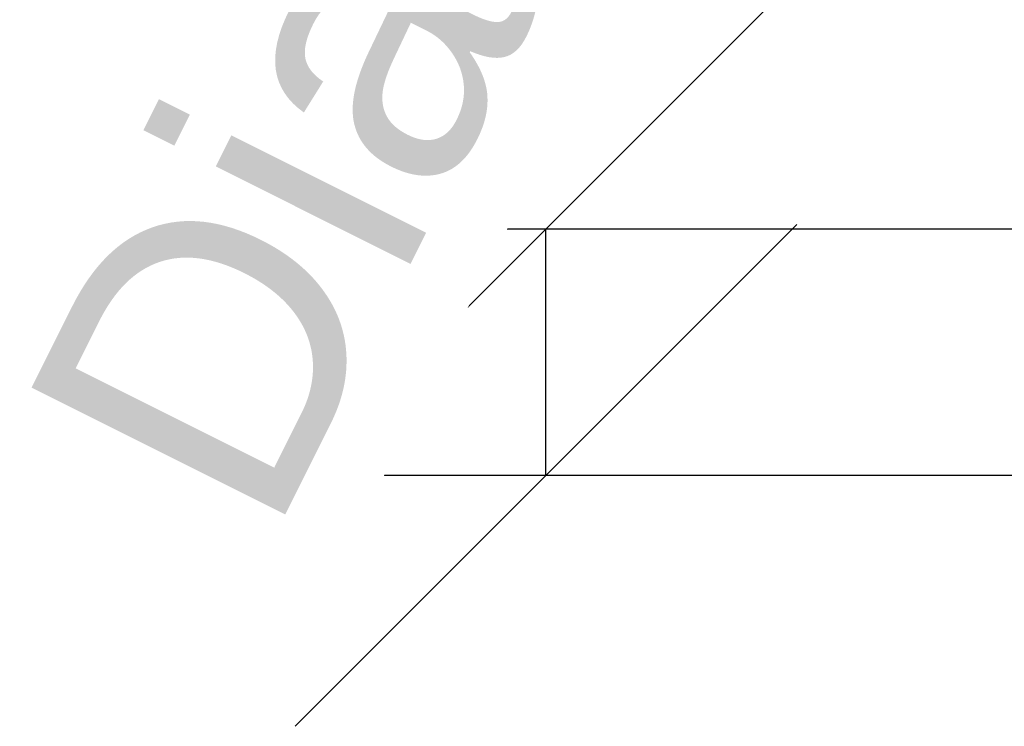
# Model space of a CAD drawing. Header units: millimetres. Extents: x -206 to 140, y -189 to 122.
# Tile 1 of 256: x -88 to -37, y -142 to -106. Entities that reach past the tile are written whole.
import ezdxf

# ---------------------------------------------------------------- set-up
doc = ezdxf.new("R2010")
doc.units = ezdxf.units.MM
doc.styles.add('Arial', font='arial.ttf', dxfattribs={"height": 14.6304})

msp = doc.modelspace()

# ---------------------------------------------------------------- linework, layer by layer
at = {"color": 1, "lineweight": 30}
for p, q in [((-48.024, -103.857, -27.088), (-73.896, -129.728, -27.088)), ((-48.024, -116.557, -27.088), (-73.896, -142.428, -27.088)), ((-12.192, -116.792, -27.088), (-73.152, -116.792, -27.088)), ((-60.96, -129.492, -27.088), (-60.96, -116.792, -27.088)), ((-12.192, -129.492, -27.088), (-73.152, -129.492, -27.088))]:
    msp.add_line(p, q, dxfattribs=at)

# ---------------------------------------------------------------- next in the draw order: texts
at = {"color": 5, "lineweight": 30, "insert": (-69.707, -89.392, 3.218), "char_height": 14.6304, "width": 99.20583, "attachment_point": 2, "rotation": 63.4349, "line_spacing_factor": 0.941778, "style": 'Arial', "bg_fill": 3, "box_fill_scale": 1.25, "bg_fill_color": 256, "bg_fill_true_color": 13158600, "bg_fill_transparency": 0}
msp.add_mtext('Diameter', dxfattribs=at)

doc.saveas('drawing.dxf')
